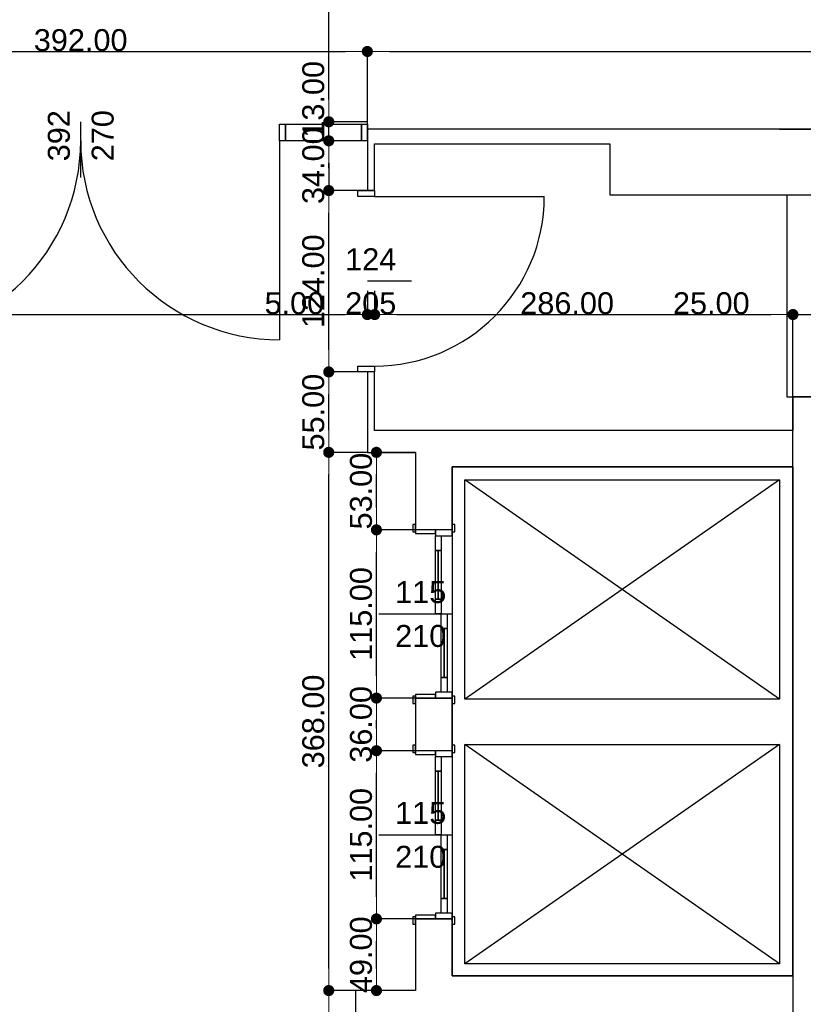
# Model space of a CAD drawing. Header units: millimetres. Extents: x -175445 to -20415, y -559200 to 231527.
# Tile 236 of 256: x -144078 to -138720, y -31102 to -24370. Entities that reach past the tile are written whole.
import ezdxf

# ---------------------------------------------------------------- set-up
doc = ezdxf.new("R2010")
doc.units = ezdxf.units.MM
doc.header["$MEASUREMENT"] = 0
for name, color, linetype in [('Belka', 7, 'Continuous'), ('Drzwi', 7, 'Continuous'), ('Linia', 7, 'Continuous'), ('Obiekt', 7, 'Continuous'), ('Polilinia', 7, 'Continuous'), ('Strop', 7, 'Continuous'), ('Słup', 7, 'Continuous'), ('Wymiary', 63, 'Continuous'), ('Ściana', 7, 'Continuous')]:
    doc.layers.add(name, color=color, linetype=linetype)
doc.styles.add('Arial', font='txt')
doc.dimstyles.new('GENERATED_STYLE__1', dxfattribs={"dimtxt": 150, "dimasz": 152, "dimexe": 0.18, "dimexo": 0, "dimgap": 0.09, "dimtad": 1, "dimtih": 1, "dimtoh": 1, "dimlfac": 0.1, "dimzin": 0, "dimdsep": 46, "dimtxsty": 'Arial', "dimblk": 'ARROWHEAD_11', "dimblk1": 'ARROWHEAD_11', "dimblk2": 'ARROWHEAD_11', "dimcen": 0.09, "dimclrd": 114, "dimclre": 114, "dimclrt": 114, "dimazin": 0, "dimtfac": 1, "dimtdec": 4, "dimtmove": 0, "dimatfit": 3, "dimfxl": 1, "dimtolj": 1, "dimtzin": 0, "dimarcsym": 0})
doc.dimstyles.new('GENERATED_STYLE__3', dxfattribs={"dimtxt": 150, "dimasz": 152, "dimexe": 0.18, "dimexo": 0, "dimgap": 0.09, "dimtad": 1, "dimlfac": 0.1, "dimzin": 0, "dimdsep": 46, "dimtxsty": 'Arial', "dimblk": 'ARROWHEAD_11', "dimblk1": 'ARROWHEAD_11', "dimblk2": 'ARROWHEAD_11', "dimcen": 0.09, "dimclrd": 114, "dimclre": 114, "dimclrt": 114, "dimazin": 0, "dimtfac": 1, "dimtdec": 4, "dimtmove": 2, "dimatfit": 3, "dimfxl": 1, "dimtolj": 1, "dimtzin": 0, "dimarcsym": 0})

# ---------------------------------------------------------------- blocks, each defined once
blk = doc.blocks.new('ARROWHEAD_11')
at = {"color": 0, "linetype": 'Continuous', "lineweight": 0}
blk.add_line((0, 0), (-1, 0), dxfattribs=at)
at = {"color": 0, "linetype": 'Continuous', "lineweight": 0, "const_width": 0.25, "flags": 128}
blk.add_lwpolyline([(-0.125, 0, 1), (0.125, 0, 1)], format="xyb", close=True, dxfattribs=at)
blk = doc.blocks.new('*D2401')
at = {"layer": 'Defpoints', "color": 0}
for p in [(-141700.7, -26223.1), (-141700.7, -26386), (-152820.7, -30205.4)]:
    blk.add_point(p, dxfattribs=at)
at = {"layer": 'Wymiary', "color": 114, "lineweight": -2}
for p, q in [((-141700.7, -26223.1), (-141700.7, -26386.2)), ((-152820.7, -30205.4), (-152820.7, -26385.9)), ((-152668.7, -26386), (-141852.7, -26386))]:
    blk.add_line(p, q, dxfattribs=at)
at = {"layer": 'Wymiary', "color": 114, "lineweight": -2, "xscale": 152, "yscale": 152, "zscale": 152, "rotation": 180}
blk.add_blockref('ARROWHEAD_11', (-152820.7, -26386), dxfattribs=at)
at = {"layer": 'Wymiary', "color": 114, "lineweight": -2, "xscale": 152, "yscale": 152, "zscale": 152}
blk.add_blockref('ARROWHEAD_11', (-141700.7, -26386), dxfattribs=at)
at = {"layer": 'Wymiary', "color": 114, "lineweight": 13, "insert": (-147317.6, -26309.4), "char_height": 150, "attachment_point": 5, "style": 'Arial'}
blk.add_mtext('\\A1;1112.00', dxfattribs=at)
blk = doc.blocks.new('*D2402')
at = {"layer": 'Defpoints', "color": 0}
for p in [(-141700.7, -26223.1), (-141650.7, -26223.1), (-141650.7, -26386)]:
    blk.add_point(p, dxfattribs=at)
at = {"layer": 'Wymiary', "color": 114, "lineweight": -2}
for p, q in [((-141700.7, -26223.1), (-141700.7, -26386.2)), ((-141650.7, -26223.1), (-141650.7, -26386.2)), ((-142393.9, -26386), (-142004.7, -26386)), ((-142004.7, -26386), (-141852.7, -26386)), ((-141700.7, -26386), (-141650.7, -26386)), ((-141498.7, -26386), (-141346.7, -26386))]:
    blk.add_line(p, q, dxfattribs=at)
at = {"layer": 'Wymiary', "color": 114, "lineweight": -2, "xscale": 152, "yscale": 152, "zscale": 152}
blk.add_blockref('ARROWHEAD_11', (-141700.7, -26386), dxfattribs=at)
at = {"layer": 'Wymiary', "color": 114, "lineweight": -2, "xscale": 152, "yscale": 152, "zscale": 152, "rotation": 180}
blk.add_blockref('ARROWHEAD_11', (-141650.7, -26386), dxfattribs=at)
at = {"layer": 'Wymiary', "color": 114, "lineweight": 13, "insert": (-142199.4, -26309.4), "char_height": 150, "attachment_point": 5, "style": 'Arial'}
blk.add_mtext('\\A1;5.00', dxfattribs=at)
blk = doc.blocks.new('*D2403')
at = {"layer": 'Defpoints', "color": 0}
for p in [(-141650.7, -26223.1), (-138790.7, -26386), (-138790.7, -29853.1)]:
    blk.add_point(p, dxfattribs=at)
at = {"layer": 'Wymiary', "color": 114, "lineweight": -2}
for p, q in [((-141650.7, -26223.1), (-141650.7, -26386.2)), ((-141498.7, -26386), (-138942.7, -26386)), ((-138790.7, -29853.1), (-138790.7, -26385.9))]:
    blk.add_line(p, q, dxfattribs=at)
at = {"layer": 'Wymiary', "color": 114, "lineweight": -2, "xscale": 152, "yscale": 152, "zscale": 152, "rotation": 180}
blk.add_blockref('ARROWHEAD_11', (-141650.7, -26386), dxfattribs=at)
at = {"layer": 'Wymiary', "color": 114, "lineweight": -2, "xscale": 152, "yscale": 152, "zscale": 152}
blk.add_blockref('ARROWHEAD_11', (-138790.7, -26386), dxfattribs=at)
at = {"layer": 'Wymiary', "color": 114, "lineweight": 13, "insert": (-140334.6, -26309.4), "char_height": 150, "attachment_point": 5, "style": 'Arial'}
blk.add_mtext('\\A1;286.00', dxfattribs=at)
blk = doc.blocks.new('*D2404')
at = {"layer": 'Defpoints', "color": 0}
for p in [(-138540.7, -26386), (-138790.7, -29853.1), (-138540.7, -29853.1)]:
    blk.add_point(p, dxfattribs=at)
at = {"layer": 'Wymiary', "color": 114, "lineweight": -2}
for p, q in [((-139603, -26386), (-139094.7, -26386)), ((-139094.7, -26386), (-138942.7, -26386)), ((-138790.7, -29853.1), (-138790.7, -26385.9)), ((-138790.7, -26386), (-138540.7, -26386)), ((-138540.7, -29853.1), (-138540.7, -26385.9)), ((-138388.7, -26386), (-138236.7, -26386))]:
    blk.add_line(p, q, dxfattribs=at)
at = {"layer": 'Wymiary', "color": 114, "lineweight": -2, "xscale": 152, "yscale": 152, "zscale": 152}
blk.add_blockref('ARROWHEAD_11', (-138790.7, -26386), dxfattribs=at)
at = {"layer": 'Wymiary', "color": 114, "lineweight": -2, "xscale": 152, "yscale": 152, "zscale": 152, "rotation": 180}
blk.add_blockref('ARROWHEAD_11', (-138540.7, -26386), dxfattribs=at)
at = {"layer": 'Wymiary', "color": 114, "lineweight": 13, "insert": (-139348.9, -26309.4), "char_height": 150, "attachment_point": 5, "style": 'Arial'}
blk.add_mtext('\\A1;25.00', dxfattribs=at)
blk = doc.blocks.new('*D2440')
at = {"layer": 'Defpoints', "color": 0}
for p in [(-138790.7, -29853.1), (-141630.7, -31598.1), (-138790.7, -31893.8)]:
    blk.add_point(p, dxfattribs=at)
at = {"layer": 'Wymiary', "color": 114, "lineweight": -2}
for p, q in [((-138790.7, -29853.1), (-138790.7, -31893.9)), ((-141630.7, -31598.1), (-141630.7, -31893.9)), ((-141478.7, -31893.8), (-138942.7, -31893.8))]:
    blk.add_line(p, q, dxfattribs=at)
at = {"layer": 'Wymiary', "color": 114, "lineweight": -2, "xscale": 152, "yscale": 152, "zscale": 152, "rotation": 180}
blk.add_blockref('ARROWHEAD_11', (-141630.7, -31893.8), dxfattribs=at)
at = {"layer": 'Wymiary', "color": 114, "lineweight": -2, "xscale": 152, "yscale": 152, "zscale": 152}
blk.add_blockref('ARROWHEAD_11', (-138790.7, -31893.8), dxfattribs=at)
at = {"layer": 'Wymiary', "color": 114, "lineweight": 13, "insert": (-140324.6, -31817.1), "char_height": 150, "attachment_point": 5, "style": 'Arial'}
blk.add_mtext('\\A1;284.00', dxfattribs=at)
blk = doc.blocks.new('*D2441')
at = {"layer": 'Defpoints', "color": 0}
for p in [(-138790.7, -29853.1), (-138540.7, -29853.1), (-138540.7, -31893.8)]:
    blk.add_point(p, dxfattribs=at)
at = {"layer": 'Wymiary', "color": 114, "lineweight": -2}
for p, q in [((-138790.7, -29853.1), (-138790.7, -31893.9)), ((-138540.7, -29853.1), (-138540.7, -31893.9)), ((-139603, -31893.8), (-139094.7, -31893.8)), ((-139094.7, -31893.8), (-138942.7, -31893.8)), ((-138790.7, -31893.8), (-138540.7, -31893.8)), ((-138388.7, -31893.8), (-138236.7, -31893.8))]:
    blk.add_line(p, q, dxfattribs=at)
at = {"layer": 'Wymiary', "color": 114, "lineweight": -2, "xscale": 152, "yscale": 152, "zscale": 152}
blk.add_blockref('ARROWHEAD_11', (-138790.7, -31893.8), dxfattribs=at)
at = {"layer": 'Wymiary', "color": 114, "lineweight": -2, "xscale": 152, "yscale": 152, "zscale": 152, "rotation": 180}
blk.add_blockref('ARROWHEAD_11', (-138540.7, -31893.8), dxfattribs=at)
at = {"layer": 'Wymiary', "color": 114, "lineweight": 13, "insert": (-139348.9, -31817.1), "char_height": 150, "attachment_point": 5, "style": 'Arial'}
blk.add_mtext('\\A1;25.00', dxfattribs=at)
blk = doc.blocks.new('*D2478')
at = {"layer": 'Defpoints', "color": 0}
for p in [(-138790.7, -29853.1), (-138790.7, -33145.4), (-142170.7, -34053.1)]:
    blk.add_point(p, dxfattribs=at)
at = {"layer": 'Wymiary', "color": 114, "lineweight": -2}
for p, q in [((-138790.7, -29853.1), (-138790.7, -33145.6)), ((-142170.7, -34053.1), (-142170.7, -33145.2)), ((-142018.7, -33145.4), (-138942.7, -33145.4))]:
    blk.add_line(p, q, dxfattribs=at)
at = {"layer": 'Wymiary', "color": 114, "lineweight": -2, "xscale": 152, "yscale": 152, "zscale": 152, "rotation": 180}
blk.add_blockref('ARROWHEAD_11', (-142170.7, -33145.4), dxfattribs=at)
at = {"layer": 'Wymiary', "color": 114, "lineweight": -2, "xscale": 152, "yscale": 152, "zscale": 152}
blk.add_blockref('ARROWHEAD_11', (-138790.7, -33145.4), dxfattribs=at)
at = {"layer": 'Wymiary', "color": 114, "lineweight": 13, "insert": (-140594.6, -33068.7), "char_height": 150, "attachment_point": 5, "style": 'Arial'}
blk.add_mtext('\\A1;338.00', dxfattribs=at)
blk = doc.blocks.new('*D2479')
at = {"layer": 'Defpoints', "color": 0}
for p in [(-138790.7, -29853.1), (-138620.7, -32798.1), (-138620.7, -33145.4)]:
    blk.add_point(p, dxfattribs=at)
at = {"layer": 'Wymiary', "color": 114, "lineweight": -2}
for p, q in [((-138790.7, -29853.1), (-138790.7, -33145.6)), ((-138620.7, -32798.1), (-138620.7, -33145.6)), ((-139586.4, -33145.4), (-139094.7, -33145.4)), ((-139094.7, -33145.4), (-138942.7, -33145.4)), ((-138790.7, -33145.4), (-138620.7, -33145.4)), ((-138468.7, -33145.4), (-138316.7, -33145.4))]:
    blk.add_line(p, q, dxfattribs=at)
at = {"layer": 'Wymiary', "color": 114, "lineweight": -2, "xscale": 152, "yscale": 152, "zscale": 152}
blk.add_blockref('ARROWHEAD_11', (-138790.7, -33145.4), dxfattribs=at)
at = {"layer": 'Wymiary', "color": 114, "lineweight": -2, "xscale": 152, "yscale": 152, "zscale": 152, "rotation": 180}
blk.add_blockref('ARROWHEAD_11', (-138620.7, -33145.4), dxfattribs=at)
at = {"layer": 'Wymiary', "color": 114, "lineweight": 13, "insert": (-139340.6, -33068.7), "char_height": 150, "attachment_point": 5, "style": 'Arial'}
blk.add_mtext('\\A1;17.00', dxfattribs=at)
blk = doc.blocks.new('*D2480')
at = {"layer": 'Defpoints', "color": 0}
for p in [(-138540.7, -29853.1), (-138620.7, -32798.1), (-138540.7, -33145.4)]:
    blk.add_point(p, dxfattribs=at)
at = {"layer": 'Wymiary', "color": 114, "lineweight": -2}
for p, q in [((-138540.7, -29853.1), (-138540.7, -33145.6)), ((-138620.7, -32798.1), (-138620.7, -33145.6)), ((-138772.7, -33145.4), (-138924.7, -33145.4)), ((-138620.7, -33145.4), (-138540.7, -33145.4)), ((-138236.7, -33145.4), (-138388.7, -33145.4)), ((-137847.3, -33145.4), (-138236.7, -33145.4))]:
    blk.add_line(p, q, dxfattribs=at)
at = {"layer": 'Wymiary', "color": 114, "lineweight": -2, "xscale": 152, "yscale": 152, "zscale": 152}
blk.add_blockref('ARROWHEAD_11', (-138620.7, -33145.4), dxfattribs=at)
at = {"layer": 'Wymiary', "color": 114, "lineweight": -2, "xscale": 152, "yscale": 152, "zscale": 152, "rotation": 180}
blk.add_blockref('ARROWHEAD_11', (-138540.7, -33145.4), dxfattribs=at)
at = {"layer": 'Wymiary', "color": 114, "lineweight": 13, "insert": (-138042, -33068.7), "char_height": 150, "attachment_point": 5, "style": 'Arial'}
blk.add_mtext('\\A1;8.00', dxfattribs=at)
blk = doc.blocks.new('*D2696')
at = {"layer": 'Defpoints', "color": 0}
for p in [(-141964.7, -31008.1), (-141780.7, -31008.1), (-142270.7, -32188.1)]:
    blk.add_point(p, dxfattribs=at)
at = {"layer": 'Wymiary', "color": 114, "lineweight": -2}
for p, q in [((-141780.7, -31008.1), (-141964.8, -31008.1)), ((-141964.7, -32036.1), (-141964.7, -31160.1)), ((-142270.7, -32188.1), (-141964.5, -32188.1))]:
    blk.add_line(p, q, dxfattribs=at)
at = {"layer": 'Wymiary', "color": 114, "lineweight": -2, "xscale": 152, "yscale": 152, "zscale": 152}
for p, rotation in [((-141964.7, -31008.1), 90), ((-141964.7, -32188.1), 270)]:
    blk.add_blockref('ARROWHEAD_11', p, dxfattribs=dict(at, rotation=rotation))
at = {"layer": 'Wymiary', "color": 114, "lineweight": 13, "insert": (-142069.7, -31598.1), "char_height": 150, "attachment_point": 5, "rotation": 90, "style": 'Arial'}
blk.add_mtext('\\A1;118.00', dxfattribs=at)
blk = doc.blocks.new('*D2697')
at = {"layer": 'Defpoints', "color": 0}
for p in [(-141964.7, -27328.1), (-141700.7, -27328.1), (-141780.7, -31008.1)]:
    blk.add_point(p, dxfattribs=at)
at = {"layer": 'Wymiary', "color": 114, "lineweight": -2}
for p, q in [((-141700.7, -27328.1), (-141964.8, -27328.1)), ((-141964.7, -30856.1), (-141964.7, -27480.1)), ((-141780.7, -31008.1), (-141964.8, -31008.1))]:
    blk.add_line(p, q, dxfattribs=at)
at = {"layer": 'Wymiary', "color": 114, "lineweight": -2, "xscale": 152, "yscale": 152, "zscale": 152}
for p, rotation in [((-141964.7, -27328.1), 90), ((-141964.7, -31008.1), 270)]:
    blk.add_blockref('ARROWHEAD_11', p, dxfattribs=dict(at, rotation=rotation))
at = {"layer": 'Wymiary', "color": 114, "lineweight": 13, "insert": (-142069.7, -29168.1), "char_height": 150, "attachment_point": 5, "rotation": 90, "style": 'Arial'}
blk.add_mtext('\\A1;368.00', dxfattribs=at)
blk = doc.blocks.new('*D2698')
at = {"layer": 'Defpoints', "color": 0}
for p in [(-141964.7, -26778.1), (-141700.7, -26778.1), (-141700.7, -27328.1)]:
    blk.add_point(p, dxfattribs=at)
at = {"layer": 'Wymiary', "color": 114, "lineweight": -2}
for p, q in [((-141700.7, -26778.1), (-141964.8, -26778.1)), ((-141964.7, -27176.1), (-141964.7, -26930.1)), ((-141700.7, -27328.1), (-141964.8, -27328.1))]:
    blk.add_line(p, q, dxfattribs=at)
at = {"layer": 'Wymiary', "color": 114, "lineweight": -2, "xscale": 152, "yscale": 152, "zscale": 152}
for p, rotation in [((-141964.7, -26778.1), 90), ((-141964.7, -27328.1), 270)]:
    blk.add_blockref('ARROWHEAD_11', p, dxfattribs=dict(at, rotation=rotation))
at = {"layer": 'Wymiary', "color": 114, "lineweight": 13, "insert": (-142069.7, -27053.1), "char_height": 150, "attachment_point": 5, "rotation": 90, "style": 'Arial'}
blk.add_mtext('\\A1;55.00', dxfattribs=at)
blk = doc.blocks.new('*D2699')
at = {"layer": 'Defpoints', "color": 0}
for p in [(-141964.7, -25538.1), (-141700.7, -25538.1), (-141700.7, -26778.1)]:
    blk.add_point(p, dxfattribs=at)
at = {"layer": 'Wymiary', "color": 114, "lineweight": -2}
for p, q in [((-141700.7, -25538.1), (-141964.8, -25538.1)), ((-141964.7, -26626.1), (-141964.7, -25690.1)), ((-141700.7, -26778.1), (-141964.8, -26778.1))]:
    blk.add_line(p, q, dxfattribs=at)
at = {"layer": 'Wymiary', "color": 114, "lineweight": -2, "xscale": 152, "yscale": 152, "zscale": 152}
for p, rotation in [((-141964.7, -25538.1), 90), ((-141964.7, -26778.1), 270)]:
    blk.add_blockref('ARROWHEAD_11', p, dxfattribs=dict(at, rotation=rotation))
at = {"layer": 'Wymiary', "color": 114, "lineweight": 13, "insert": (-142069.7, -26158.1), "char_height": 150, "attachment_point": 5, "rotation": 90, "style": 'Arial'}
blk.add_mtext('\\A1;124.00', dxfattribs=at)
blk = doc.blocks.new('*D2700')
at = {"layer": 'Defpoints', "color": 0}
for p in [(-141964.7, -25198.1), (-141700.7, -25198.1), (-141700.7, -25538.1)]:
    blk.add_point(p, dxfattribs=at)
at = {"layer": 'Wymiary', "color": 114, "lineweight": -2}
for p, q in [((-141700.7, -25198.1), (-141964.8, -25198.1)), ((-141964.7, -25386.1), (-141964.7, -25350.1)), ((-141700.7, -25538.1), (-141964.8, -25538.1))]:
    blk.add_line(p, q, dxfattribs=at)
at = {"layer": 'Wymiary', "color": 114, "lineweight": -2, "xscale": 152, "yscale": 152, "zscale": 152}
for p, rotation in [((-141964.7, -25198.1), 90), ((-141964.7, -25538.1), 270)]:
    blk.add_blockref('ARROWHEAD_11', p, dxfattribs=dict(at, rotation=rotation))
at = {"layer": 'Wymiary', "color": 114, "lineweight": 13, "insert": (-142069.7, -25368.1), "char_height": 150, "attachment_point": 5, "rotation": 90, "style": 'Arial'}
blk.add_mtext('\\A1;34.00', dxfattribs=at)
blk = doc.blocks.new('*D2701')
at = {"layer": 'Defpoints', "color": 0}
for p in [(-141964.7, -25068.1), (-141700.7, -25068.1), (-141700.7, -25198.1)]:
    blk.add_point(p, dxfattribs=at)
at = {"layer": 'Wymiary', "color": 114, "lineweight": -2}
for p, q in [((-141964.7, -24916.1), (-141964.7, -24764.1)), ((-141700.7, -25068.1), (-141964.8, -25068.1)), ((-141964.7, -25198.1), (-141964.7, -25068.1)), ((-141700.7, -25198.1), (-141964.8, -25198.1)), ((-141964.7, -25350.1), (-141964.7, -25502.1))]:
    blk.add_line(p, q, dxfattribs=at)
at = {"layer": 'Wymiary', "color": 114, "lineweight": -2, "xscale": 152, "yscale": 152, "zscale": 152}
for p, rotation in [((-141964.7, -25068.1), 270), ((-141964.7, -25198.1), 90)]:
    blk.add_blockref('ARROWHEAD_11', p, dxfattribs=dict(at, rotation=rotation))
at = {"layer": 'Wymiary', "color": 114, "lineweight": 13, "insert": (-142069.7, -24914.2), "char_height": 150, "attachment_point": 5, "rotation": 90, "style": 'Arial'}
blk.add_mtext('\\A1;13.00', dxfattribs=at)
blk = doc.blocks.new('*D2702')
at = {"layer": 'Defpoints', "color": 0}
for p in [(-143860.7, -21918.1), (-141964.7, -21918.1), (-141700.7, -25068.1)]:
    blk.add_point(p, dxfattribs=at)
at = {"layer": 'Wymiary', "color": 114, "lineweight": -2}
for p, q in [((-143860.7, -21918.1), (-141964.5, -21918.1)), ((-141964.7, -24916.1), (-141964.7, -22070.1)), ((-141700.7, -25068.1), (-141964.8, -25068.1))]:
    blk.add_line(p, q, dxfattribs=at)
at = {"layer": 'Wymiary', "color": 114, "lineweight": -2, "xscale": 152, "yscale": 152, "zscale": 152}
for p, rotation in [((-141964.7, -21918.1), 90), ((-141964.7, -25068.1), 270)]:
    blk.add_blockref('ARROWHEAD_11', p, dxfattribs=dict(at, rotation=rotation))
at = {"layer": 'Wymiary', "color": 114, "lineweight": 13, "insert": (-142069.7, -23379.2), "char_height": 150, "attachment_point": 5, "rotation": 90, "style": 'Arial'}
blk.add_mtext('\\A1;315.00', dxfattribs=at)
blk = doc.blocks.new('*D2706')
at = {"layer": 'Defpoints', "color": 0}
for p in [(-141638.5, -30518.1), (-141370.7, -30518.1), (-141370.7, -31008.1)]:
    blk.add_point(p, dxfattribs=at)
at = {"layer": 'Wymiary', "color": 114, "lineweight": -2}
for p, q in [((-141370.7, -30518.1), (-141638.7, -30518.1)), ((-141638.5, -30856.1), (-141638.5, -30670.1)), ((-141370.7, -31008.1), (-141638.7, -31008.1))]:
    blk.add_line(p, q, dxfattribs=at)
at = {"layer": 'Wymiary', "color": 114, "lineweight": -2, "xscale": 152, "yscale": 152, "zscale": 152}
for p, rotation in [((-141638.5, -30518.1), 90), ((-141638.5, -31008.1), 270)]:
    blk.add_blockref('ARROWHEAD_11', p, dxfattribs=dict(at, rotation=rotation))
at = {"layer": 'Wymiary', "color": 114, "lineweight": 13, "insert": (-141743.5, -30763.1), "char_height": 150, "attachment_point": 5, "rotation": 90, "style": 'Arial'}
blk.add_mtext('\\A1;49.00', dxfattribs=at)
blk = doc.blocks.new('*D2707')
at = {"layer": 'Defpoints', "color": 0}
for p in [(-141638.5, -29368.1), (-141370.7, -29368.1), (-141370.7, -30518.1)]:
    blk.add_point(p, dxfattribs=at)
at = {"layer": 'Wymiary', "color": 114, "lineweight": -2}
for p, q in [((-141370.7, -29368.1), (-141638.7, -29368.1)), ((-141638.5, -30366.1), (-141638.5, -29520.1)), ((-141370.7, -30518.1), (-141638.7, -30518.1))]:
    blk.add_line(p, q, dxfattribs=at)
at = {"layer": 'Wymiary', "color": 114, "lineweight": -2, "xscale": 152, "yscale": 152, "zscale": 152}
for p, rotation in [((-141638.5, -29368.1), 90), ((-141638.5, -30518.1), 270)]:
    blk.add_blockref('ARROWHEAD_11', p, dxfattribs=dict(at, rotation=rotation))
at = {"layer": 'Wymiary', "color": 114, "lineweight": 13, "insert": (-141743.5, -29943.1), "char_height": 150, "attachment_point": 5, "rotation": 90, "style": 'Arial'}
blk.add_mtext('\\A1;115.00', dxfattribs=at)
blk = doc.blocks.new('*D2708')
at = {"layer": 'Defpoints', "color": 0}
for p in [(-141638.5, -29008.1), (-141370.7, -29008.1), (-141370.7, -29368.1)]:
    blk.add_point(p, dxfattribs=at)
at = {"layer": 'Wymiary', "color": 114, "lineweight": -2}
for p, q in [((-141370.7, -29008.1), (-141638.7, -29008.1)), ((-141638.5, -29216.1), (-141638.5, -29160.1)), ((-141370.7, -29368.1), (-141638.7, -29368.1))]:
    blk.add_line(p, q, dxfattribs=at)
at = {"layer": 'Wymiary', "color": 114, "lineweight": -2, "xscale": 152, "yscale": 152, "zscale": 152}
for p, rotation in [((-141638.5, -29008.1), 90), ((-141638.5, -29368.1), 270)]:
    blk.add_blockref('ARROWHEAD_11', p, dxfattribs=dict(at, rotation=rotation))
at = {"layer": 'Wymiary', "color": 114, "lineweight": 13, "insert": (-141743.5, -29188.1), "char_height": 150, "attachment_point": 5, "rotation": 90, "style": 'Arial'}
blk.add_mtext('\\A1;36.00', dxfattribs=at)
blk = doc.blocks.new('*D2709')
at = {"layer": 'Defpoints', "color": 0}
for p in [(-141638.5, -27858.1), (-141370.7, -27858.1), (-141370.7, -29008.1)]:
    blk.add_point(p, dxfattribs=at)
at = {"layer": 'Wymiary', "color": 114, "lineweight": -2}
for p, q in [((-141370.7, -27858.1), (-141638.7, -27858.1)), ((-141638.5, -28856.1), (-141638.5, -28010.1)), ((-141370.7, -29008.1), (-141638.7, -29008.1))]:
    blk.add_line(p, q, dxfattribs=at)
at = {"layer": 'Wymiary', "color": 114, "lineweight": -2, "xscale": 152, "yscale": 152, "zscale": 152}
for p, rotation in [((-141638.5, -27858.1), 90), ((-141638.5, -29008.1), 270)]:
    blk.add_blockref('ARROWHEAD_11', p, dxfattribs=dict(at, rotation=rotation))
at = {"layer": 'Wymiary', "color": 114, "lineweight": 13, "insert": (-141743.5, -28433.1), "char_height": 150, "attachment_point": 5, "rotation": 90, "style": 'Arial'}
blk.add_mtext('\\A1;115.00', dxfattribs=at)
blk = doc.blocks.new('*D2710')
at = {"layer": 'Defpoints', "color": 0}
for p in [(-141638.5, -27328.1), (-141370.7, -27328.1), (-141370.7, -27858.1)]:
    blk.add_point(p, dxfattribs=at)
at = {"layer": 'Wymiary', "color": 114, "lineweight": -2}
for p, q in [((-141370.7, -27328.1), (-141638.7, -27328.1)), ((-141638.5, -27706.1), (-141638.5, -27480.1)), ((-141370.7, -27858.1), (-141638.7, -27858.1))]:
    blk.add_line(p, q, dxfattribs=at)
at = {"layer": 'Wymiary', "color": 114, "lineweight": -2, "xscale": 152, "yscale": 152, "zscale": 152}
for p, rotation in [((-141638.5, -27328.1), 90), ((-141638.5, -27858.1), 270)]:
    blk.add_blockref('ARROWHEAD_11', p, dxfattribs=dict(at, rotation=rotation))
at = {"layer": 'Wymiary', "color": 114, "lineweight": 13, "insert": (-141743.5, -27593.1), "char_height": 150, "attachment_point": 5, "rotation": 90, "style": 'Arial'}
blk.add_mtext('\\A1;53.00', dxfattribs=at)
blk = doc.blocks.new('*D2958')
at = {"layer": 'Defpoints', "color": 0}
for p in [(-141700.7, -24587.2), (-145620.7, -25068.1), (-141700.7, -25068.1)]:
    blk.add_point(p, dxfattribs=at)
at = {"layer": 'Wymiary', "color": 114, "lineweight": -2}
for p, q in [((-145620.7, -25068.1), (-145620.7, -24587)), ((-145468.7, -24587.2), (-141852.7, -24587.2)), ((-141700.7, -25068.1), (-141700.7, -24587))]:
    blk.add_line(p, q, dxfattribs=at)
at = {"layer": 'Wymiary', "color": 114, "lineweight": -2, "xscale": 152, "yscale": 152, "zscale": 152, "rotation": 180}
blk.add_blockref('ARROWHEAD_11', (-145620.7, -24587.2), dxfattribs=at)
at = {"layer": 'Wymiary', "color": 114, "lineweight": -2, "xscale": 152, "yscale": 152, "zscale": 152}
blk.add_blockref('ARROWHEAD_11', (-141700.7, -24587.2), dxfattribs=at)
at = {"layer": 'Wymiary', "color": 114, "lineweight": 13, "insert": (-143660.7, -24510.5), "char_height": 150, "attachment_point": 5, "style": 'Arial'}
blk.add_mtext('\\A1;392.00', dxfattribs=at)
blk = doc.blocks.new('*D2959')
at = {"layer": 'Defpoints', "color": 0}
for p in [(-134550.7, -24587.2), (-141700.7, -25068.1), (-134550.7, -25118.1)]:
    blk.add_point(p, dxfattribs=at)
at = {"layer": 'Wymiary', "color": 114, "lineweight": -2}
for p, q in [((-141700.7, -25068.1), (-141700.7, -24587)), ((-141548.7, -24587.2), (-134702.7, -24587.2)), ((-134550.7, -25118.1), (-134550.7, -24587))]:
    blk.add_line(p, q, dxfattribs=at)
at = {"layer": 'Wymiary', "color": 114, "lineweight": -2, "xscale": 152, "yscale": 152, "zscale": 152, "rotation": 180}
blk.add_blockref('ARROWHEAD_11', (-141700.7, -24587.2), dxfattribs=at)
at = {"layer": 'Wymiary', "color": 114, "lineweight": -2, "xscale": 152, "yscale": 152, "zscale": 152}
blk.add_blockref('ARROWHEAD_11', (-134550.7, -24587.2), dxfattribs=at)
at = {"layer": 'Wymiary', "color": 114, "lineweight": 13, "insert": (-138125.7, -24510.5), "char_height": 150, "attachment_point": 5, "style": 'Arial'}
blk.add_mtext('\\A1;715.00', dxfattribs=at)
blk = doc.blocks.new('*D3104')
at = {"layer": 'Defpoints', "color": 0}
for p in [(-171146.4, -21885.2), (-73250.7, -36498.1), (-73250.7, -44436.1)]:
    blk.add_point(p, dxfattribs=at)
at = {"layer": 'Wymiary', "color": 114, "lineweight": -2}
for p, q in [((-171146.4, -21885.2), (-171146.4, -44436.3)), ((-73250.7, -36498.1), (-73250.7, -44436.3)), ((-170994.4, -44436.1), (-73402.7, -44436.1))]:
    blk.add_line(p, q, dxfattribs=at)
at = {"layer": 'Wymiary', "color": 114, "lineweight": -2, "xscale": 152, "yscale": 152, "zscale": 152, "rotation": 180}
blk.add_blockref('ARROWHEAD_11', (-171146.4, -44436.1), dxfattribs=at)
at = {"layer": 'Wymiary', "color": 114, "lineweight": -2, "xscale": 152, "yscale": 152, "zscale": 152}
blk.add_blockref('ARROWHEAD_11', (-73250.7, -44436.1), dxfattribs=at)
at = {"layer": 'Wymiary', "color": 114, "lineweight": 13, "insert": (-122198.5, -44359.4), "char_height": 150, "attachment_point": 5, "style": 'Arial'}
blk.add_mtext('\\A1;9790', dxfattribs=at)

msp = doc.modelspace()

# ---------------------------------------------------------------- linework, layer by layer
at = {"layer": 'Belka'}
for p, q in [((-138831.938, -25568.06), (-138831.938, -26948.204)), ((-138831.938, -25568.06), (-138541.938, -25568.06)), ((-138831.938, -26948.204), (-138541.938, -26948.204))]:
    msp.add_line(p, q, dxfattribs=at)
at = {"layer": 'Drzwi'}
for p, q in [((-142300.722, -25198.06), (-142300.722, -25083.06)), ((-142300.722, -25083.06), (-142260.722, -25083.06)), ((-142260.722, -25083.06), (-141740.722, -25083.06)), ((-142260.722, -25198.06), (-142260.722, -25083.06)), ((-142260.722, -25083.06), (-142260.722, -25198.06)), ((-141740.722, -25083.06), (-141740.722, -25198.06)), ((-141740.722, -25198.06), (-141740.722, -25083.06)), ((-141740.722, -25083.06), (-141700.722, -25083.06)), ((-141700.722, -25083.06), (-141700.722, -25198.06)), ((-141700.722, -25198.06), (-141700.722, -25083.06)), ((-142260.722, -25198.06), (-142300.722, -25198.06)), ((-142300.722, -25198.06), (-142300.722, -26558.06)), ((-141740.722, -25198.06), (-142260.722, -25198.06)), ((-141700.722, -25198.06), (-141740.722, -25198.06)), ((-141765.722, -25578.06), (-141765.722, -25538.06)), ((-141765.722, -25538.06), (-141650.722, -25538.06)), ((-141650.722, -25578.06), (-141765.722, -25578.06)), ((-141650.722, -25538.06), (-141700.722, -25538.06)), ((-141650.722, -25538.06), (-141650.722, -25578.06)), ((-141650.722, -25578.06), (-140490.722, -25578.06)), ((-141765.722, -26778.06), (-141765.722, -26738.06)), ((-141765.722, -26738.06), (-141650.722, -26738.06)), ((-141650.722, -26778.06), (-141765.722, -26778.06)), ((-141650.722, -26778.06), (-141700.722, -26778.06)), ((-141650.722, -26738.06), (-141650.722, -26778.06)), ((-141370.722, -27821.061), (-141389.722, -27821.061)), ((-141389.722, -27821.061), (-141389.722, -27871.061)), ((-141389.722, -27871.061), (-141370.722, -27871.061)), ((-141370.722, -27871.061), (-141370.722, -27821.061)), ((-141370.722, -27858.061), (-141370.722, -27821.061)), ((-141235.722, -27858.061), (-141370.722, -27858.061)), ((-141370.722, -27858.061), (-141370.722, -27883.061)), ((-141235.722, -27858.061), (-141370.722, -27858.061)), ((-141235.722, -27883.061), (-141235.722, -27858.061)), ((-141120.722, -27858.061), (-141235.722, -27858.061)), ((-141235.722, -27858.061), (-141235.722, -27898.061)), ((-141120.722, -27858.061), (-141235.722, -27858.061)), ((-141101.722, -27821.061), (-141120.722, -27821.061)), ((-141120.722, -27821.061), (-141120.722, -27871.061)), ((-141120.722, -27858.061), (-141120.722, -27821.061)), ((-141120.722, -27898.061), (-141120.722, -27858.061)), ((-141120.722, -27871.061), (-141101.722, -27871.061)), ((-141101.722, -27871.061), (-141101.722, -27821.061)), ((-141370.722, -27883.061), (-141235.722, -27883.061)), ((-141235.722, -27898.061), (-141120.722, -27898.061)), ((-141235.722, -27998.061), (-141235.722, -27898.061)), ((-141235.722, -27898.061), (-141195.722, -27898.061)), ((-141195.722, -27898.061), (-141195.722, -27998.061)), ((-141235.722, -27998.061), (-141215.722, -27998.061)), ((-141235.722, -28333.061), (-141235.722, -27998.061)), ((-141195.722, -27998.061), (-141235.722, -27998.061)), ((-141215.722, -27998.061), (-141215.722, -28333.061)), ((-141215.722, -27998.061), (-141195.722, -27998.061)), ((-141215.722, -28333.061), (-141215.722, -27998.061)), ((-141215.722, -28333.061), (-141215.722, -27998.061)), ((-141195.722, -27998.061), (-141195.722, -28333.061)), ((-141215.722, -28333.061), (-141235.722, -28333.061)), ((-141235.722, -28433.061), (-141235.722, -28333.061)), ((-141235.722, -28333.061), (-141195.722, -28333.061)), ((-141195.722, -28333.061), (-141215.722, -28333.061)), ((-141195.722, -28333.061), (-141195.722, -28433.061)), ((-141195.722, -28433.061), (-141235.722, -28433.061)), ((-141195.722, -28533.061), (-141195.722, -28433.061)), ((-141195.722, -28433.061), (-141155.722, -28433.061)), ((-141155.722, -28433.061), (-141155.722, -28533.061)), ((-141195.722, -28533.061), (-141175.722, -28533.061)), ((-141195.722, -28868.061), (-141195.722, -28533.061)), ((-141155.722, -28533.061), (-141195.722, -28533.061)), ((-141175.722, -28533.061), (-141175.722, -28868.061)), ((-141175.722, -28533.061), (-141155.722, -28533.061)), ((-141175.722, -28868.061), (-141175.722, -28533.061)), ((-141175.722, -28868.061), (-141175.722, -28533.061)), ((-141155.722, -28533.061), (-141155.722, -28868.061)), ((-141175.722, -28868.061), (-141195.722, -28868.061)), ((-141195.722, -28968.061), (-141195.722, -28868.061)), ((-141195.722, -28868.061), (-141155.722, -28868.061)), ((-141155.722, -28868.061), (-141175.722, -28868.061)), ((-141155.722, -28868.061), (-141155.722, -28968.061)), ((-141389.722, -28995.061), (-141389.722, -29045.061)), ((-141370.722, -28995.061), (-141389.722, -28995.061)), ((-141235.722, -28983.061), (-141370.722, -28983.061)), ((-141370.722, -28983.061), (-141370.722, -29008.061)), ((-141370.722, -29045.061), (-141370.722, -28995.061)), ((-141370.722, -29008.061), (-141235.722, -29008.061)), ((-141235.722, -29008.061), (-141370.722, -29008.061)), ((-141370.722, -29008.061), (-141370.722, -29045.061)), ((-141120.722, -28968.061), (-141235.722, -28968.061)), ((-141235.722, -28968.061), (-141235.722, -29008.061)), ((-141235.722, -29008.061), (-141235.722, -28983.061)), ((-141235.722, -29008.061), (-141120.722, -29008.061)), ((-141120.722, -29008.061), (-141235.722, -29008.061)), ((-141155.722, -28968.061), (-141195.722, -28968.061)), ((-141120.722, -29008.061), (-141120.722, -28968.061)), ((-141120.722, -28995.061), (-141120.722, -29045.061)), ((-141101.722, -28995.061), (-141120.722, -28995.061)), ((-141120.722, -29008.061), (-141120.722, -29045.061)), ((-141101.722, -29045.061), (-141101.722, -28995.061)), ((-141389.722, -29045.061), (-141370.722, -29045.061)), ((-141120.722, -29045.061), (-141101.722, -29045.061)), ((-141370.722, -29331.061), (-141389.722, -29331.061)), ((-141389.722, -29331.061), (-141389.722, -29381.061)), ((-141370.722, -29381.061), (-141370.722, -29331.061)), ((-141370.722, -29368.061), (-141370.722, -29331.061)), ((-141101.722, -29331.061), (-141120.722, -29331.061)), ((-141120.722, -29331.061), (-141120.722, -29381.061)), ((-141120.722, -29368.061), (-141120.722, -29331.061)), ((-141101.722, -29381.061), (-141101.722, -29331.061)), ((-141389.722, -29381.061), (-141370.722, -29381.061)), ((-141235.722, -29368.061), (-141370.722, -29368.061)), ((-141370.722, -29368.061), (-141370.722, -29393.061)), ((-141235.722, -29368.061), (-141370.722, -29368.061)), ((-141370.722, -29393.061), (-141235.722, -29393.061)), ((-141235.722, -29393.061), (-141235.722, -29368.061)), ((-141120.722, -29368.061), (-141235.722, -29368.061)), ((-141235.722, -29368.061), (-141235.722, -29408.061)), ((-141120.722, -29368.061), (-141235.722, -29368.061)), ((-141235.722, -29408.061), (-141120.722, -29408.061)), ((-141235.722, -29508.061), (-141235.722, -29408.061)), ((-141235.722, -29408.061), (-141195.722, -29408.061)), ((-141195.722, -29408.061), (-141195.722, -29508.061)), ((-141120.722, -29408.061), (-141120.722, -29368.061)), ((-141120.722, -29381.061), (-141101.722, -29381.061)), ((-141235.722, -29508.061), (-141215.722, -29508.061)), ((-141235.722, -29843.061), (-141235.722, -29508.061)), ((-141195.722, -29508.061), (-141235.722, -29508.061)), ((-141215.722, -29508.061), (-141215.722, -29843.061)), ((-141215.722, -29508.061), (-141195.722, -29508.061)), ((-141215.722, -29843.061), (-141215.722, -29508.061)), ((-141215.722, -29843.061), (-141215.722, -29508.061)), ((-141195.722, -29508.061), (-141195.722, -29843.061)), ((-141215.722, -29843.061), (-141235.722, -29843.061)), ((-141235.722, -29943.061), (-141235.722, -29843.061)), ((-141235.722, -29843.061), (-141195.722, -29843.061)), ((-141195.722, -29843.061), (-141215.722, -29843.061)), ((-141195.722, -29843.061), (-141195.722, -29943.061)), ((-141195.722, -29943.061), (-141235.722, -29943.061)), ((-141195.722, -30043.061), (-141195.722, -29943.061)), ((-141195.722, -29943.061), (-141155.722, -29943.061)), ((-141155.722, -29943.061), (-141155.722, -30043.061)), ((-141195.722, -30043.061), (-141175.722, -30043.061)), ((-141195.722, -30378.061), (-141195.722, -30043.061)), ((-141155.722, -30043.061), (-141195.722, -30043.061)), ((-141175.722, -30043.061), (-141175.722, -30378.061)), ((-141175.722, -30043.061), (-141155.722, -30043.061)), ((-141175.722, -30378.061), (-141175.722, -30043.061)), ((-141175.722, -30378.061), (-141175.722, -30043.061)), ((-141155.722, -30043.061), (-141155.722, -30378.061)), ((-141175.722, -30378.061), (-141195.722, -30378.061)), ((-141195.722, -30478.061), (-141195.722, -30378.061)), ((-141195.722, -30378.061), (-141155.722, -30378.061)), ((-141155.722, -30378.061), (-141175.722, -30378.061)), ((-141155.722, -30378.061), (-141155.722, -30478.061)), ((-141235.722, -30493.061), (-141370.722, -30493.061)), ((-141370.722, -30493.061), (-141370.722, -30518.061)), ((-141120.722, -30478.061), (-141235.722, -30478.061)), ((-141235.722, -30478.061), (-141235.722, -30518.061)), ((-141235.722, -30518.061), (-141235.722, -30493.061)), ((-141155.722, -30478.061), (-141195.722, -30478.061)), ((-141120.722, -30518.061), (-141120.722, -30478.061)), ((-141389.722, -30505.061), (-141389.722, -30555.061)), ((-141370.722, -30505.061), (-141389.722, -30505.061)), ((-141389.722, -30555.061), (-141370.722, -30555.061)), ((-141370.722, -30555.061), (-141370.722, -30505.061)), ((-141370.722, -30518.061), (-141235.722, -30518.061)), ((-141235.722, -30518.061), (-141370.722, -30518.061)), ((-141370.722, -30518.061), (-141370.722, -30555.061)), ((-141235.722, -30518.061), (-141120.722, -30518.061)), ((-141120.722, -30518.061), (-141235.722, -30518.061)), ((-141120.722, -30505.061), (-141120.722, -30555.061)), ((-141101.722, -30505.061), (-141120.722, -30505.061)), ((-141120.722, -30518.061), (-141120.722, -30555.061)), ((-141120.722, -30555.061), (-141101.722, -30555.061)), ((-141101.722, -30555.061), (-141101.722, -30505.061))]:
    msp.add_line(p, q, dxfattribs=at)
for centre, radius, start, end in [((-145020.722, -25198.06), 1360, 270, 0), ((-142300.722, -25198.06), 1360, 180, 270), ((-141650.722, -25578.06), 1160, 270, 0)]:
    msp.add_arc(centre, radius, start, end, dxfattribs=at)
at = {"layer": 'Linia'}
msp.add_line((-138882.411, -25118.06), (-134550.722, -25118.06), dxfattribs=at)
at = {"layer": 'Obiekt'}
for p, q in [((-143660.722, -25449.439), (-143660.722, -25068.06)), ((-141399.344, -26158.06), (-141700.722, -26158.06)), ((-141622.1, -28433.061), (-141120.722, -28433.061)), ((-141622.1, -29943.061), (-141120.722, -29943.061))]:
    msp.add_line(p, q, dxfattribs=at)
at = {"layer": 'Polilinia', "flags": 128}
for points in [[(-141033.066, -27515.683), (-138883.066, -27515.683), (-138883.066, -29015.683), (-141033.066, -29015.683)], [(-141033.066, -29325.683), (-138883.066, -29325.683), (-138883.066, -30825.683), (-141033.066, -30825.683)]]:
    msp.add_lwpolyline(points, close=True, dxfattribs=at)
for points in [[(-138883.066, -29015.683), (-141033.066, -27515.683), (-138883.066, -27515.683), (-141033.066, -29015.683)], [(-138883.066, -30825.683), (-141033.066, -29325.683), (-138883.066, -29325.683), (-141033.066, -30825.683)]]:
    msp.add_lwpolyline(points, dxfattribs=at)
at = {"layer": 'Strop', "flags": 128}
msp.add_lwpolyline([(-141120.722, -30908.06), (-138790.722, -30908.06), (-138790.722, -27428.06), (-141120.722, -27428.06)], close=True, dxfattribs=at)
at = {"layer": 'Słup'}
for p, q in [((-140041.938, -25218.06), (-140041.938, -25318.06)), ((-140041.938, -25318.06), (-140041.938, -25568.06)), ((-140041.938, -25568.06), (-138541.938, -25568.06))]:
    msp.add_line(p, q, dxfattribs=at)
at = {"layer": 'Ściana'}
for p, q in [((-141700.722, -25083.06), (-141700.722, -25068.06)), ((-141700.722, -25198.06), (-141700.722, -25083.06)), ((-141650.722, -25538.06), (-141700.722, -25538.06)), ((-141650.722, -26778.06), (-141700.722, -26778.06)), ((-141370.722, -27858.061), (-141370.722, -27821.061)), ((-141235.722, -27858.061), (-141370.722, -27858.061)), ((-141120.722, -27858.061), (-141235.722, -27858.061)), ((-141120.722, -27858.061), (-141120.722, -27821.061)), ((-141370.722, -29008.061), (-141370.722, -29045.061)), ((-141235.722, -29008.061), (-141370.722, -29008.061)), ((-141120.722, -29008.061), (-141235.722, -29008.061)), ((-141120.722, -29008.061), (-141120.722, -29045.061)), ((-141370.722, -29368.061), (-141370.722, -29331.061)), ((-141120.722, -29368.061), (-141120.722, -29331.061)), ((-141235.722, -29368.061), (-141370.722, -29368.061)), ((-141120.722, -29368.061), (-141235.722, -29368.061)), ((-141370.722, -30518.061), (-141370.722, -30555.061)), ((-141235.722, -30518.061), (-141370.722, -30518.061)), ((-141120.722, -30518.061), (-141235.722, -30518.061)), ((-141120.722, -30518.061), (-141120.722, -30555.061))]:
    msp.add_line(p, q, dxfattribs=at)
at = {"layer": 'Ściana', "flags": 128}
for points in [[(-140041.938, -25118.06), (-141700.722, -25118.06)], [(-134830.722, -25118.06), (-140041.938, -25118.06)], [(-141700.722, -25198.06), (-141700.722, -25538.06)], [(-141650.722, -25538.06), (-141650.722, -25218.06)], [(-141650.722, -25218.06), (-140041.938, -25218.06)], [(-141700.722, -26778.06), (-141700.722, -27328.06)], [(-141650.722, -27178.06), (-141650.722, -26778.06)], [(-138540.722, -26948.06), (-138790.722, -26948.06)], [(-138790.722, -26948.06), (-138790.722, -27178.06)], [(-141370.722, -27178.06), (-141650.722, -27178.06)], [(-138790.722, -27178.06), (-141370.722, -27178.06)], [(-141700.722, -27328.06), (-141650.722, -27328.06)], [(-141650.722, -27328.06), (-141370.722, -27328.06)], [(-141370.722, -27328.06), (-141370.722, -27858.061)], [(-141120.722, -27428.06), (-138790.722, -27428.06)], [(-141120.722, -27858.061), (-141120.722, -27428.06)], [(-138790.722, -27428.06), (-138790.722, -30908.06)], [(-141370.722, -29008.061), (-141370.722, -29368.061)], [(-141120.722, -29368.061), (-141120.722, -29008.061)], [(-141370.722, -30518.061), (-141370.722, -31008.06)], [(-141120.722, -30908.06), (-141120.722, -30518.061)], [(-138790.722, -30908.06), (-141120.722, -30908.06)], [(-141780.722, -31008.06), (-141780.722, -31258.06)], [(-141370.722, -31008.06), (-141780.722, -31008.06)]]:
    msp.add_lwpolyline(points, dxfattribs=at)

# ---------------------------------------------------------------- texts
at = {"layer": 'Obiekt', "char_height": 150, "attachment_point": 7, "rotation": 90, "style": 'Arial'}
for s, insert in [('\\A1;{\\fArial|b0|i0|c238|p38;392}', (-143733.151, -25337.887)), ('\\A1;{\\fArial|b0|i0|c238|p38;270}', (-143433.254, -25337.887))]:
    msp.add_mtext(s, dxfattribs=dict(at, insert=insert))
at = {"layer": 'Obiekt', "char_height": 150, "attachment_point": 7, "style": 'Arial'}
for s, insert in [('\\A1;{\\fArial|b0|i0|c238|p38;124}', (-141852.383, -26083.06)), ('\\A1;{\\fArial|b0|i0|c238|p38;205}', (-141852.383, -26385.528)), ('\\A1;{\\fArial|b0|i0|c238|p38;115}', (-141510.548, -28360.528)), ('\\A1;{\\fArial|b0|i0|c238|p38;210}', (-141510.548, -28660.528)), ('\\A1;{\\fArial|b0|i0|c238|p38;115}', (-141510.548, -29870.528)), ('\\A1;{\\fArial|b0|i0|c238|p38;210}', (-141510.548, -30170.528))]:
    msp.add_mtext(s, dxfattribs=dict(at, insert=insert))

# ---------------------------------------------------------------- dimensions: what is measured, and where the dimension line sits
at = {"layer": 'Wymiary', "color": 114, "lineweight": 13}
dim = msp.add_linear_dim(base=(-73250.715, -44436.085), p1=(-171146.377, -21885.197), p2=(-73250.715, -36498.101), text='9790', dimstyle='GENERATED_STYLE__1', dxfattribs=at)
dim.commit()
dim.dimension.update_dxf_attribs({"geometry": '*D3104', "text_midpoint": (-122198.546, -44436.085), "dimtype": 160})
for base, p1, p2, picture, middle in [((-141964.664, -21918.06), (-141700.722, -25068.06), (-143860.722, -21918.06), '*D2702', (-142069.664, -23379.231)), ((-141964.664, -25068.06), (-141700.722, -25198.06), (-141700.722, -25068.06), '*D2701', (-142069.664, -24914.231)), ((-141964.664, -25198.06), (-141700.722, -25538.06), (-141700.722, -25198.06), '*D2700', (-142069.664, -25368.06)), ((-141964.664, -25538.06), (-141700.722, -26778.06), (-141700.722, -25538.06), '*D2699', (-142069.664, -26158.06)), ((-141964.664, -26778.06), (-141700.722, -27328.06), (-141700.722, -26778.06), '*D2698', (-142069.664, -27053.06)), ((-141964.664, -27328.06), (-141780.722, -31008.06), (-141700.722, -27328.06), '*D2697', (-142069.664, -29168.06)), ((-141638.535, -27328.06), (-141370.722, -27858.061), (-141370.722, -27328.06), '*D2710', (-141743.535, -27593.061)), ((-141638.535, -27858.061), (-141370.722, -29008.061), (-141370.722, -27858.061), '*D2709', (-141743.535, -28433.061)), ((-141638.535, -29008.061), (-141370.722, -29368.061), (-141370.722, -29008.061), '*D2708', (-141743.535, -29188.061)), ((-141638.535, -29368.061), (-141370.722, -30518.061), (-141370.722, -29368.061), '*D2707', (-141743.535, -29943.061)), ((-141638.535, -30518.061), (-141370.722, -31008.06), (-141370.722, -30518.061), '*D2706', (-141743.535, -30763.061)), ((-141964.664, -31008.06), (-142270.722, -32188.06), (-141780.722, -31008.06), '*D2696', (-142069.664, -31598.06))]:
    dim = msp.add_linear_dim(base=base, p1=p1, p2=p2, angle=90, dimstyle='GENERATED_STYLE__3', dxfattribs=at)
    dim.commit()
    dim.dimension.update_dxf_attribs({"geometry": picture, "text_midpoint": middle, "dimtype": 160, "text_rotation": 90})
for base, p1, p2, picture, middle in [((-141700.722, -24587.223), (-145620.722, -25068.06), (-141700.722, -25068.06), '*D2958', (-143660.722, -24587.223)), ((-134550.722, -24587.223), (-141700.722, -25068.06), (-134550.722, -25118.06), '*D2959', (-138125.722, -24587.223)), ((-141700.722, -26386.039), (-152820.722, -30205.431), (-141700.722, -26223.06), '*D2401', (-147317.636, -26386.039)), ((-141650.722, -26386.039), (-141700.722, -26223.06), (-141650.722, -26223.06), '*D2402', (-142199.372, -26386.039)), ((-138790.722, -26386.039), (-141650.722, -26223.06), (-138790.722, -29853.06), '*D2403', (-140334.551, -26386.039)), ((-138540.722, -26386.039), (-138790.722, -29853.06), (-138540.722, -29853.06), '*D2404', (-139348.922, -26386.039)), ((-138790.722, -33145.396), (-142170.722, -34053.06), (-138790.722, -29853.06), '*D2478', (-140594.551, -33145.396)), ((-138790.722, -31893.758), (-141630.722, -31598.06), (-138790.722, -29853.06), '*D2440', (-140324.551, -31893.758)), ((-138540.722, -31893.758), (-138790.722, -29853.06), (-138540.722, -29853.06), '*D2441', (-139348.922, -31893.758)), ((-138620.722, -33145.396), (-138790.722, -29853.06), (-138620.722, -32798.06), '*D2479', (-139340.583, -33145.396)), ((-138540.722, -33145.396), (-138620.722, -32798.06), (-138540.722, -29853.06), '*D2480', (-138041.97, -33145.396))]:
    dim = msp.add_linear_dim(base=base, p1=p1, p2=p2, dimstyle='GENERATED_STYLE__1', dxfattribs=at)
    dim.commit()
    dim.dimension.update_dxf_attribs({"geometry": picture, "text_midpoint": middle, "dimtype": 160})

doc.saveas('drawing.dxf')
